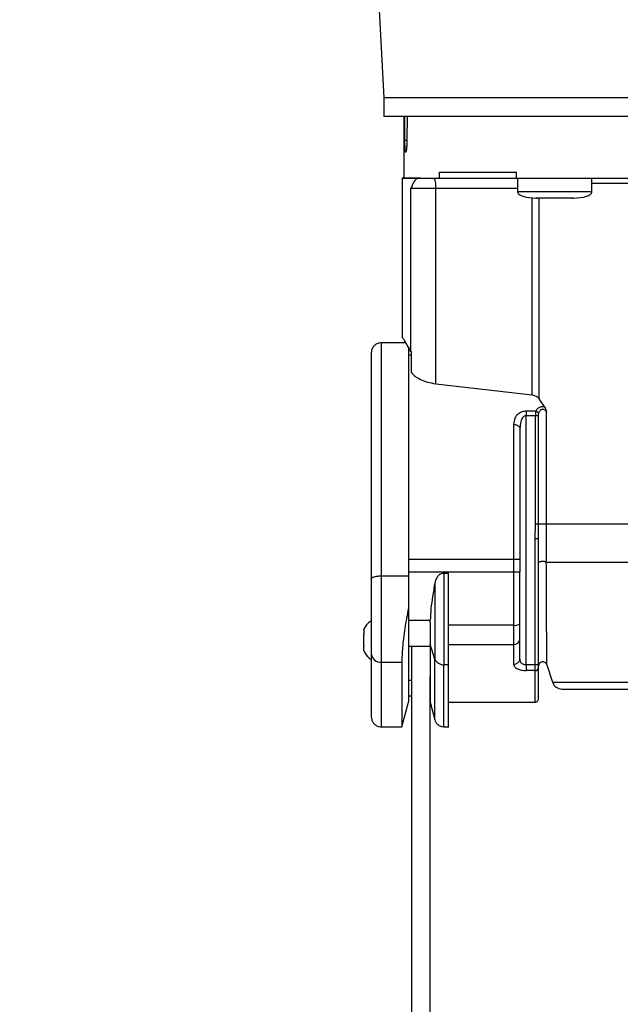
# Model space of a CAD drawing. Header units: inches. Extents: x 170 to 288, y 234 to 248.
# Tile 46 of 192: x 177.534 to 177.661, y 244.055 to 244.264. Entities that reach past the tile are written whole.
import ezdxf

# ---------------------------------------------------------------- set-up
doc = ezdxf.new("R2010")
doc.units = ezdxf.units.IN
doc.header["$LTSCALE"] = 0.25
doc.header["$MEASUREMENT"] = 0
doc.layers.add('ANNOTATIONS', color=1, linetype='Continuous')
doc.layers.add('SLIM E GUIDE MOTOR LH', color=7, linetype='Continuous')
doc.styles.add('ARIAL', font='arial.ttf', dxfattribs={"height": 0.09375})
doc.dimstyles.new('STANDARD$0', dxfattribs={"dimtxt": 0.09375, "dimasz": 0.09375, "dimexe": 0.03125, "dimexo": 0.046875, "dimgap": 0.09, "dimtad": 0, "dimtih": 1, "dimtoh": 1, "dimdec": 4, "dimzin": 0, "dimdsep": 46, "dimtxsty": 'ARIAL', "dimcen": 0.09, "dimadec": 0, "dimazin": 0, "dimtfac": 1, "dimtdec": 4, "dimtofl": 0, "dimtmove": 0, "dimatfit": 1, "dimfxl": 1, "dimtolj": 1, "dimtzin": 0, "dimarcsym": 0})

# ---------------------------------------------------------------- blocks, each defined once
blk = doc.blocks.new('*D8')
at = {"layer": 'ANNOTATIONS', "color": 0, "lineweight": -2, "transparency": 16777216}
for p, q in [((177.4958005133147, 244.7789401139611), (177.4958005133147, 245.4337754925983)), ((178.1204172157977, 244.2824744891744), (178.1204172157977, 245.4337754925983)), ((177.4020505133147, 245.4025254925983), (177.3083005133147, 245.4025254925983)), ((178.2141672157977, 245.4025254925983), (178.3079172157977, 245.4025254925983))]:
    blk.add_line(p, q, dxfattribs=at)
at = {"layer": 'ANNOTATIONS', "color": 0, "transparency": 16777216}
for points in [[(177.4020505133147, 245.4181504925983), (177.4020505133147, 245.3869004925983), (177.4958005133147, 245.4025254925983)], [(178.2141672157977, 245.4181504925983), (178.2141672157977, 245.3869004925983), (178.1204172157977, 245.4025254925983)]]:
    blk.add_solid(points, dxfattribs=at)
at = {"layer": 'defpoints', "color": 0, "transparency": 16777216}
for p in [(178.1204172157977, 245.4025254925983), (177.4958005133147, 244.6851901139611), (178.1204172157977, 244.1887244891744)]:
    blk.add_point(p, dxfattribs=at)
at = {"layer": 'ANNOTATIONS', "color": 0, "transparency": 16777216, "insert": (177.8591191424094, 245.4025254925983), "char_height": 0.09375, "attachment_point": 5, "style": 'ARIAL'}
blk.add_mtext('\\A1;27 1/2"', dxfattribs=at)

msp = doc.modelspace()

# ---------------------------------------------------------------- linework, layer by layer
at = {"layer": 'SLIM E GUIDE MOTOR LH'}
for p, q in [((177.60881217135, 244.2917397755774), (177.6110439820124, 244.247120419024)), ((177.6110439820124, 244.247120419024), (177.6110439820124, 244.2431833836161)), ((177.6153089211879, 244.2431830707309), (177.6153092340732, 244.2300527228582)), ((177.6154484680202, 244.2431830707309), (177.6154728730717, 244.2381228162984)), ((177.616050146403, 244.2381233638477), (177.6161070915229, 244.2431836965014)), ((177.6228513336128, 244.2300597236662), (177.6228513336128, 244.2313720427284)), ((177.6392033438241, 244.2300596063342), (177.6392033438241, 244.2313719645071)), ((177.6149810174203, 244.2300702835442), (177.6149816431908, 244.1964531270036)), ((177.6183198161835, 244.2300598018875), (177.6187465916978, 244.2300598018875)), ((177.6187465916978, 244.2300598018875), (177.6228513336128, 244.2300597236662)), ((177.6228513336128, 244.2300597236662), (177.6392033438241, 244.2300599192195)), ((177.6394492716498, 244.2300596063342), (177.6394492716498, 244.2271726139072)), ((177.6551974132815, 244.2271728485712), (177.6551971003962, 244.2300596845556)), ((177.616832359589, 244.1933108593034), (177.6168317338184, 244.2279601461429)), ((177.6220997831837, 244.2279601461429), (177.6394492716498, 244.2279603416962)), ((177.6221004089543, 244.1865120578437), (177.6220997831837, 244.2279601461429)), ((177.6425186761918, 244.1841371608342), (177.6425180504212, 244.2259730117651)), ((177.6444792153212, 244.2258603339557), (177.6435680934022, 244.2258603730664)), ((177.6440042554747, 244.1833226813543), (177.6440033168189, 244.2258603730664)), ((177.6502253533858, 244.225860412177), (177.65016746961, 244.225860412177)), ((177.6157610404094, 244.1951519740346), (177.6105195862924, 244.1951518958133)), ((177.616832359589, 244.1933108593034), (177.6169503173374, 244.1931326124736)), ((177.6169503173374, 244.1925273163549), (177.616294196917, 244.1925272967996)), ((177.6169503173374, 244.188866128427), (177.6169503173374, 244.1931326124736)), ((177.6221004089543, 244.1865120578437), (177.6425186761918, 244.1841371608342)), ((177.6451935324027, 244.1815640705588), (177.6440042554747, 244.1833226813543)), ((177.6432990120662, 244.180669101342), (177.6412286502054, 244.1806690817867)), ((177.6432370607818, 244.1797160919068), (177.6412286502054, 244.1797160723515)), ((177.6412292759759, 244.1268961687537), (177.6412286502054, 244.1797160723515)), ((177.6432373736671, 244.156789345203), (177.6432370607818, 244.1797160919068)), ((177.643876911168, 244.1567893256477), (177.6438765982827, 244.1797161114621)), ((177.645556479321, 244.1567893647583), (177.6455561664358, 244.1804397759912)), ((177.6398241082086, 244.1773165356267), (177.6399164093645, 244.1769970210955)), ((177.6398253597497, 244.1772968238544), (177.6399336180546, 244.1774452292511)), ((177.6399736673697, 244.1773526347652), (177.6399164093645, 244.1769970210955)), ((177.6431976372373, 244.153643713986), (177.6432373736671, 244.1567893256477)), ((177.6438537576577, 244.1536437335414), (177.643876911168, 244.1567893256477)), ((177.6431979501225, 244.1268961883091), (177.6431976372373, 244.153643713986)), ((177.643854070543, 244.1268962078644), (177.6438537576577, 244.1536437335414)), ((177.6386044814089, 244.1492199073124), (177.6162948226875, 244.1492195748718)), ((177.6399167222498, 244.1492199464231), (177.6399167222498, 244.1465952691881)), ((177.6105205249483, 244.1457688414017), (177.6162948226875, 244.1457689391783)), ((177.6386044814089, 244.1465952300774), (177.6162948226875, 244.1465948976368)), ((177.6238050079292, 244.1463260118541), (177.6248250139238, 244.1463260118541)), ((177.6162948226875, 244.1363586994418), (177.6209067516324, 244.1363587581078)), ((177.6208882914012, 244.1358379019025), (177.6209067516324, 244.1363587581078)), ((177.6386044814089, 244.1352922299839), (177.6248250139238, 244.1352920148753)), ((177.6068460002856, 244.1344355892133), (177.6068460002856, 244.1333727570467)), ((177.6068460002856, 244.1334393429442), (177.606870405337, 244.1334393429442)), ((177.6068460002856, 244.1333727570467), (177.6068797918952, 244.1333727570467)), ((177.6068460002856, 244.1312239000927), (177.6068460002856, 244.1330949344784)), ((177.6386047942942, 244.1335507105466), (177.6386047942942, 244.1270647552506)), ((177.6068722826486, 244.1308795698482), (177.6068460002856, 244.1308795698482)), ((177.6068460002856, 244.1308795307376), (177.6068460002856, 244.1308451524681)), ((177.6162948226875, 244.1308469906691), (177.6208882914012, 244.130847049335)), ((177.6169512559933, 244.1308469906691), (177.6169525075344, 244.0309176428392)), ((177.6219039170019, 244.1281378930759), (177.6208882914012, 244.1312651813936)), ((177.6248250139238, 244.1312499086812), (177.6386047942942, 244.1312501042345)), ((177.6399170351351, 244.1282227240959), (177.6399170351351, 244.1323276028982)), ((177.6068463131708, 244.1298833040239), (177.6068463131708, 244.1304050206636)), ((177.6105208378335, 244.1274901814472), (177.6148884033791, 244.1274902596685)), ((177.6105208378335, 244.1274901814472), (177.6105208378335, 244.1137870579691)), ((177.6219039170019, 244.1152462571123), (177.6219039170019, 244.1281378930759)), ((177.6248253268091, 244.1269400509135), (177.6238053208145, 244.1269400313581)), ((177.6238053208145, 244.1137872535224), (177.6238053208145, 244.1269400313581)), ((177.6399661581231, 244.1279832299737), (177.6399170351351, 244.1282227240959)), ((177.6431979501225, 244.1268961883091), (177.6412292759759, 244.1268961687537)), ((177.6431979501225, 244.125712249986), (177.6431979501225, 244.1268961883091)), ((177.6456462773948, 244.1269217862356), (177.6468414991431, 244.1232437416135)), ((177.6208895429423, 244.0309177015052), (177.6208882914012, 244.1244232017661)), ((177.6431979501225, 244.125712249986), (177.6412295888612, 244.1257122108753)), ((177.6431979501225, 244.1190369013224), (177.6431979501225, 244.125712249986)), ((177.6169512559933, 244.1236215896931), (177.6162951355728, 244.1236215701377)), ((177.6162951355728, 244.120348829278), (177.6169512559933, 244.120348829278)), ((177.6148887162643, 244.1137871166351), (177.6162951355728, 244.1190364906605)), ((177.6208882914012, 244.1190365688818), (177.6219039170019, 244.1152462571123)), ((177.6248253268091, 244.1190366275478), (177.6431979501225, 244.1190369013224)), ((177.6105208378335, 244.1137870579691), (177.6148887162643, 244.1137871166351)), ((177.6238053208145, 244.1137872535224), (177.6248318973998, 244.1137872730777))]:
    msp.add_line(p, q, dxfattribs=at)
at = {"layer": 'SLIM E GUIDE MOTOR LH', "flags": 128}
for points in [[(177.663515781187, 244.2471200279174), (177.6578488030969, 244.2471199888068), (177.6523823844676, 244.2471199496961), (177.6471471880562, 244.2471199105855), (177.6421726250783, 244.2471199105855), (177.6374862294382, 244.2471198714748), (177.6331142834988, 244.2471198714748), (177.6290815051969, 244.2471199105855), (177.625410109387, 244.2471199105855), (177.6221204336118, 244.2471199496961), (177.6192315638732, 244.2471199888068), (177.6167591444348, 244.2471200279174), (177.6147169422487, 244.2471201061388), (177.6131168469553, 244.2471201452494), (177.6119673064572, 244.2471202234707), (177.6112752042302, 244.2471203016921), (177.6110439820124, 244.247120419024)], [(177.663515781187, 244.2431830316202), (177.6578488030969, 244.2431829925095), (177.6523823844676, 244.2431829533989), (177.6471475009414, 244.2431829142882), (177.6421726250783, 244.2431828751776), (177.6290815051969, 244.2431828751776), (177.625410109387, 244.2431829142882), (177.6221204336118, 244.2431829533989), (177.6192315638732, 244.2431829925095), (177.6167591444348, 244.2431830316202), (177.6147169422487, 244.2431830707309), (177.6131168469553, 244.2431831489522), (177.6119673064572, 244.2431832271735), (177.6112752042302, 244.2431833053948), (177.6110439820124, 244.2431833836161)], [(177.6551971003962, 244.2290102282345), (177.6624378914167, 244.2290102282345), (177.6669108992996, 244.2290102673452), (177.6716132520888, 244.2290103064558), (177.6765045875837, 244.2290103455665), (177.6815429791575, 244.2290103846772), (177.686685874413, 244.2290104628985), (177.6918888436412, 244.2290105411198), (177.6971074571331, 244.2290106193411), (177.7022969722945, 244.2290106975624), (177.7074132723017, 244.2290107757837), (177.7124125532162, 244.2290108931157), (177.7172519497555, 244.2290110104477), (177.7218898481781, 244.229011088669), (177.7262868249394, 244.229011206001), (177.7304053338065, 244.229011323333), (177.7322454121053, 244.2290113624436)], [(177.6168317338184, 244.2279601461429), (177.6171089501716, 244.2279601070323), (177.6211633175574, 244.2279601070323), (177.6220997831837, 244.2279601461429)], [(177.6551974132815, 244.2271728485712), (177.6550578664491, 244.2271728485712), (177.654447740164, 244.2271728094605), (177.6533901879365, 244.2271727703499), (177.6519515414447, 244.2271727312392), (177.6502219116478, 244.2271726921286), (177.6483101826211, 244.2271726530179), (177.6463365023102, 244.2271726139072), (177.6444247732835, 244.2271725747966), (177.640198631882, 244.2271725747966), (177.6395888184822, 244.2271726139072), (177.6394492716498, 244.2271726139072)], [(177.644473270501, 244.225860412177), (177.6444238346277, 244.2258603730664)], [(177.6105195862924, 244.1951518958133), (177.6105195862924, 244.1941829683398), (177.6105198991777, 244.1929815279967), (177.6105198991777, 244.1768309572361), (177.610520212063, 244.1729154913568), (177.610520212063, 244.1551989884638), (177.6105205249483, 244.1504906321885), (177.6105205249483, 244.1457688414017)], [(177.6162938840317, 244.1943584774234), (177.6162938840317, 244.192981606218), (177.616294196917, 244.1913174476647), (177.616294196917, 244.1729155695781), (177.6162945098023, 244.16874954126), (177.6162945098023, 244.1551990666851), (177.6162948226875, 244.1504907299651)], [(177.6386038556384, 244.1778650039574), (177.6386041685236, 244.1748178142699), (177.6386041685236, 244.1570022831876), (177.6386044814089, 244.153127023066)], [(177.645556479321, 244.1567893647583), (177.64844003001, 244.156789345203), (177.6517012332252, 244.1567893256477), (177.655313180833, 244.1567893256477), (177.6592455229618, 244.156789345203), (177.6634657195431, 244.1567893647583), (177.6679381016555, 244.1567893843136), (177.6726257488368, 244.1567894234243), (177.6774892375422, 244.156789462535), (177.6824882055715, 244.1567895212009), (177.6875810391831, 244.1567895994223), (177.6927248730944, 244.1567896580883), (177.6978771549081, 244.1567897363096), (177.7029947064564, 244.1567898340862), (177.7080349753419, 244.1567899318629), (177.7129560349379, 244.1567900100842), (177.7177162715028, 244.1567901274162), (177.7222765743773, 244.1567902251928), (177.7265984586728, 244.1567903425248), (177.7306462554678, 244.1567904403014), (177.7343858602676, 244.1567905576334), (177.7377862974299, 244.1567906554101)], [(177.6386044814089, 244.153127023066), (177.6386044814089, 244.1341092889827), (177.6386047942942, 244.1335507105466)], [(177.6162948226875, 244.1504907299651), (177.6162948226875, 244.1317063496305), (177.6162951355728, 244.1286292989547), (177.6162951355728, 244.1190364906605)], [(177.6399167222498, 244.1492199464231), (177.6398913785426, 244.1492199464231), (177.6398169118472, 244.1492199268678), (177.6395324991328, 244.1492199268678), (177.6393335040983, 244.1492199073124), (177.6386044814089, 244.1492199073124)], [(177.6455358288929, 244.1486787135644), (177.6482194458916, 244.148678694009), (177.6512919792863, 244.1486786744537), (177.6584971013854, 244.1486786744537), (177.6625677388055, 244.148678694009), (177.6669046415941, 244.1486787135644), (177.6714712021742, 244.148678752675), (177.6762276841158, 244.1486787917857), (177.6811343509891, 244.1486788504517), (177.6861483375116, 244.1486789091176), (177.6912270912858, 244.148678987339), (177.696327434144, 244.1486790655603), (177.7014052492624, 244.1486791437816), (177.7064173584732, 244.1486792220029), (177.7113212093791, 244.1486793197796), (177.7160742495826, 244.1486794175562), (177.7206361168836, 244.1486795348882), (177.7249677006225, 244.1486796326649), (177.7290320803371, 244.1486797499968), (177.7327945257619, 244.1486798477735), (177.7362228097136, 244.1486799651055)], [(177.6105205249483, 244.1457688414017), (177.6105205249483, 244.1335167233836), (177.6105208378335, 244.1312157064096), (177.6105208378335, 244.1274901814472)], [(177.6238050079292, 244.1463260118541), (177.6238050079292, 244.1350807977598), (177.6238053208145, 244.1326973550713), (177.6238053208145, 244.1269400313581)], [(177.6399167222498, 244.1465952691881), (177.6398169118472, 244.1465952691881), (177.6396955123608, 244.1465952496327), (177.6393335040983, 244.1465952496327), (177.6391066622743, 244.1465952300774), (177.6386044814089, 244.1465952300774)], [(177.6219036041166, 244.1442823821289), (177.6219036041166, 244.1314505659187), (177.6219039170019, 244.129631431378), (177.6219039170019, 244.1281378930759)], [(177.6148884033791, 244.1274902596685), (177.6148884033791, 244.1241626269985), (177.6148887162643, 244.1212669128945), (177.6148887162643, 244.1137871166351)], [(177.643854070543, 244.1268962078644), (177.6434488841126, 244.1268962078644), (177.6433259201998, 244.1268961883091), (177.6431979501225, 244.1268961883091)], [(177.6468414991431, 244.1232437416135), (177.6470736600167, 244.1232436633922), (177.6477676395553, 244.1232436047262), (177.6489162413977, 244.1232435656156), (177.6505088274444, 244.1232435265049), (177.6525291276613, 244.1232434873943), (177.6549571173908, 244.1232434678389), (177.6577690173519, 244.1232434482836), (177.6644294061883, 244.1232434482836)]]:
    msp.add_lwpolyline(points, dxfattribs=at)
at = {"layer": 'SLIM E GUIDE MOTOR LH'}
for centre, radius, start, end in [((177.6188047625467, 244.2284691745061), 0.003334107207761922, 351.2181335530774, 28.49546406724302), ((177.6434735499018, 244.2428270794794), 0.01696696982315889, 269.7053882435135, 270.319265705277), ((177.6511729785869, 244.2428563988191), 0.01699617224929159, 269.6807554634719, 270.2946329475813), ((177.6389101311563, 244.1368070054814), 0.001545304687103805, 258.5920973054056, 310.6615347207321), ((176.6923093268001, 244.1300451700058), 0.9145370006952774, 359.9898590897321, 0.04846744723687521), ((177.4547908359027, 244.1304899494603), 0.1520555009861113, 359.9679981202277, 0.1205579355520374), ((177.63871162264, 244.132457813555), 0.001212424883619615, 264.9450385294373, 353.8347209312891), ((177.6103432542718, 244.1294165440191), 0.001934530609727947, 186.4752690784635, 275.2669794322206), ((177.6236990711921, 244.1288793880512), 0.001942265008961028, 202.4432508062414, 273.1358724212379), ((177.6432284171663, 244.126338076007), 0.000626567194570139, 267.2128740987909, 356.9051726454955)]:
    msp.add_arc(centre, radius, start, end, dxfattribs=at)
for points, knots in [([(177.6154728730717, 244.2381228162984), (177.6155368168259, 244.2381274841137), (177.6156659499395, 244.2381369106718), (177.6158368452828, 244.2381453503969), (177.6159412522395, 244.2381481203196), (177.6159619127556, 244.2381486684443)], [0, 0, 0, 0, 0.4403368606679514, 0.8892513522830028, 0.9999999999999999, 0.9999999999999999, 0.9999999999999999, 0.9999999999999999]), ([(177.6154728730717, 244.2381228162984), (177.6154771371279, 244.2377824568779), (177.6154857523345, 244.2370947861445), (177.6155317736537, 244.2362391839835), (177.6156056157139, 244.2356670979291), (177.6157064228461, 244.2354670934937), (177.6158231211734, 244.2356686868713), (177.6159351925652, 244.2362426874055), (177.6160229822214, 244.2370973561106), (177.6160411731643, 244.23778443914), (177.616050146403, 244.2381233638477)], [0, 0, 0, 0, 0.1219228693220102, 0.246336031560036, 0.371992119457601, 0.4992337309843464, 0.6273801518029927, 0.7537986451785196, 0.878553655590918, 0.9999999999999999, 0.9999999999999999, 0.9999999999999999, 0.9999999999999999]), ([(177.6228513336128, 244.2313720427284), (177.6242939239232, 244.2313720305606), (177.6271791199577, 244.2313720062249), (177.6326824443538, 244.2313719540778), (177.6370297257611, 244.2313719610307), (177.6392033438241, 244.2313719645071)], [0, 0, 0, 0, 0.3333332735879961, 0.6666701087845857, 0.9999999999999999, 0.9999999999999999, 0.9999999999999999, 0.9999999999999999]), ([(177.6153092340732, 244.2300601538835), (177.6151684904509, 244.2300601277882), (177.6147272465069, 244.2300600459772), (177.6155905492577, 244.2300599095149), (177.6174100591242, 244.2300598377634), (177.6183198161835, 244.2300598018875)], [0, 0, 0, 0, 0.1897464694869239, 0.5948722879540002, 0.9999999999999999, 0.9999999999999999, 0.9999999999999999, 0.9999999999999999]), ([(177.6187465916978, 244.2300598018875), (177.6177464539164, 244.2300598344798), (177.6157461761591, 244.2300598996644), (177.6154548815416, 244.23006004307), (177.6153092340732, 244.2300601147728)], [0, 0, 0, 0, 0.499999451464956, 1, 1, 1, 1]), ([(177.6183198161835, 244.2300598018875), (177.6180222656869, 244.2298780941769), (177.617441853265, 244.2295236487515), (177.617031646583, 244.2284724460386), (177.6168317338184, 244.2279601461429)], [0, 0, 0, 0, 0.5126535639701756, 1, 1, 1, 1]), ([(177.6392033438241, 244.2300596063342), (177.6416968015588, 244.2300596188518), (177.6466836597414, 244.2300596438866), (177.6551744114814, 244.2300596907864), (177.6642330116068, 244.2300597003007), (177.6737923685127, 244.2300598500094), (177.6836739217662, 244.230059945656), (177.6937213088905, 244.2300601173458), (177.7037686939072, 244.2300602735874), (177.7136501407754, 244.2300604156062), (177.7232095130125, 244.2300606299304), (177.7322681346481, 244.2300608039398), (177.7407590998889, 244.2300610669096), (177.7457458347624, 244.2300611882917), (177.7482391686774, 244.2300612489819)], [0, 0, 0, 0, 0.08333460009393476, 0.1666672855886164, 0.2499999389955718, 0.3333327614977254, 0.4166670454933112, 0.5000011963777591, 0.5833327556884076, 0.666667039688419, 0.7499998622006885, 0.8333325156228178, 0.9166673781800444, 1, 1, 1, 1]), ([(177.639451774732, 244.2272193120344), (177.6394528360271, 244.2271584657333), (177.6394550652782, 244.2270306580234), (177.6395588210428, 244.2268470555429), (177.6397604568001, 244.2266382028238), (177.6401088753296, 244.2264245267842), (177.6412705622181, 244.2259579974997), (177.6423871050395, 244.2259048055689), (177.6433206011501, 244.2258603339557)], [0, 0, 0, 0, 0.04135982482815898, 0.08687634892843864, 0.140604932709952, 0.2407360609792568, 0.3652102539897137, 1, 1, 1, 1]), ([(177.6513257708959, 244.2258604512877), (177.6522592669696, 244.2259050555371), (177.6533757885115, 244.2259584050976), (177.6545378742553, 244.2264245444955), (177.6548858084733, 244.2266387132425), (177.6550879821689, 244.2268470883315), (177.6551911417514, 244.2270310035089), (177.655193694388, 244.2271587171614), (177.6551949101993, 244.2272195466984)], [0, 0, 0, 0, 0.6348367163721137, 0.7593056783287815, 0.8593774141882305, 0.913152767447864, 0.9586349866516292, 1, 1, 1, 1]), ([(177.6473233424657, 244.2258603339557), (177.6467987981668, 244.2258603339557), (177.6457497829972, 244.2258603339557), (177.6444267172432, 244.2258603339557), (177.643501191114, 244.2258603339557), (177.6433807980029, 244.2258603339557), (177.6433206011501, 244.2258603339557)], [0, 0, 0, 0, 0.2500204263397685, 0.5000058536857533, 0.7500016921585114, 1, 1, 1, 1]), ([(177.6513257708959, 244.2258604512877), (177.6512657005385, 244.2258604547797), (177.6511455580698, 244.2258604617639), (177.6502199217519, 244.2258604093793), (177.6488967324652, 244.2258603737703), (177.6478477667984, 244.2258603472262), (177.6473233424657, 244.2258603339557)], [0, 0, 0, 0, 0.2499928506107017, 0.4999930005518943, 0.7500243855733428, 1, 1, 1, 1]), ([(177.616832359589, 244.1933108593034), (177.6165555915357, 244.1937904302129), (177.6160115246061, 244.1947331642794), (177.6154331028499, 244.1957079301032), (177.6150910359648, 244.1962831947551), (177.6149473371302, 244.1965213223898), (177.6149860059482, 244.196456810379), (177.6149882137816, 244.1964531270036)], [0, 0, 0, 0, 0.2505461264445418, 0.4925202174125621, 0.7402900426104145, 0.985171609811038, 1, 1, 1, 1]), ([(177.6106860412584, 244.1951452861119), (177.6104856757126, 244.1951445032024), (177.6100665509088, 244.1951428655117), (177.6094534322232, 244.194900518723), (177.6088980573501, 244.1944512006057), (177.6084969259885, 244.1938052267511), (177.6084450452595, 244.1932964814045), (177.6084201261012, 244.1930521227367)], [0, 0, 0, 0, 0.1731854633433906, 0.3622694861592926, 0.5594434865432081, 0.788393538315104, 1, 1, 1, 1]), ([(177.6084201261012, 244.1930520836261), (177.6084201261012, 244.1930520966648), (177.6084201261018, 244.193136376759), (177.608420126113, 244.1928560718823), (177.6084201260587, 244.1921943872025), (177.6084201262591, 244.1910094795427), (177.6084201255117, 244.1893860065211), (177.6084201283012, 244.1873276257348), (177.6084201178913, 244.184855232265), (177.6084201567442, 244.1820006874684), (177.6084200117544, 244.1787889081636), (177.6084205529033, 244.1752604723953), (177.6084204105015, 244.1714480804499), (177.6084204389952, 244.1673976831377), (177.6084204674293, 244.1631490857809), (177.6084203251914, 244.1587511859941), (177.6084208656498, 244.1542502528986), (177.6084207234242, 244.1496923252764), (177.6084207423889, 244.1466580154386), (177.6084207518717, 244.1451408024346)], [0, 0, 0, 0, 9.671306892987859e-06, 0.06251390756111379, 0.125007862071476, 0.1875128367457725, 0.2500065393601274, 0.3125112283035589, 0.3750058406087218, 0.4375105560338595, 0.5000044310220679, 0.562508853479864, 0.6250035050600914, 0.6875076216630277, 0.7500022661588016, 0.8125067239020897, 0.8750014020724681, 0.9374983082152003, 1, 1, 1, 1]), ([(177.6169503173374, 244.188866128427), (177.6169533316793, 244.1888616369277), (177.616978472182, 244.1888241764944), (177.6171626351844, 244.1885716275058), (177.6176711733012, 244.1880691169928), (177.618770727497, 244.1873955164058), (177.6202751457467, 244.1867970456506), (177.6214922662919, 244.1866070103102), (177.6221004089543, 244.1865120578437)], [0, 0, 0, 0, 0.004520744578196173, 0.03770434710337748, 0.2546075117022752, 0.5043672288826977, 0.7523536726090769, 0.9999999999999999, 0.9999999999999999, 0.9999999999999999, 0.9999999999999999]), ([(177.6425186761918, 244.1841371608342), (177.6426667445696, 244.1841106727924), (177.642971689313, 244.1840561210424), (177.6433797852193, 244.1838828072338), (177.6437479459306, 244.1836405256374), (177.6439155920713, 244.1834326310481), (177.6440042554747, 244.1833226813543)], [0, 0, 0, 0, 0.2217778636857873, 0.4567483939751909, 0.7126892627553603, 0.9999999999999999, 0.9999999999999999, 0.9999999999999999, 0.9999999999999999]), ([(177.6412286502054, 244.1806690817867), (177.6410904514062, 244.1806629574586), (177.6408111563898, 244.1806505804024), (177.6403787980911, 244.1805430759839), (177.6399469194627, 244.1803583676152), (177.639354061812, 244.179947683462), (177.6387382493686, 244.1791294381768), (177.6386525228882, 244.178322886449), (177.6386038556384, 244.1778650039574)], [0, 0, 0, 0, 0.08003907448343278, 0.1617562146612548, 0.2637702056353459, 0.3724612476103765, 0.6437438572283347, 1, 1, 1, 1]), ([(177.6412286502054, 244.1806690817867), (177.6412286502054, 244.1806041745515), (177.6412286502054, 244.180474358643), (177.6412286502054, 244.1802379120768), (177.6412286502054, 244.1799828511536), (177.6412286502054, 244.179804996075), (177.6412286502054, 244.1797160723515)], [0, 0, 0, 0, 0.2499909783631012, 0.4999874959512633, 0.7500044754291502, 1, 1, 1, 1]), ([(177.6432990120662, 244.180669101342), (177.6432809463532, 244.1805441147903), (177.6432526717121, 244.1803484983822), (177.64323918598, 244.1800070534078), (177.6432377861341, 244.1798154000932), (177.6432370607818, 244.1797160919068)], [0, 0, 0, 0, 0.4602336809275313, 0.7203115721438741, 1, 1, 1, 1]), ([(177.6451935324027, 244.1815640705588), (177.6451031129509, 244.1815824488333), (177.6449233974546, 244.1816189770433), (177.644634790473, 244.1816178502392), (177.6443482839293, 244.1815727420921), (177.6439695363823, 244.1814409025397), (177.6435490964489, 244.1811495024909), (177.6433859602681, 244.1808361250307), (177.6432990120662, 244.180669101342)], [0, 0, 0, 0, 0.1083604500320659, 0.2153745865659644, 0.3277441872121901, 0.4444722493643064, 0.7039152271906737, 1, 1, 1, 1]), ([(177.6439125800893, 244.1801925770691), (177.6438900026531, 244.1802451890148), (177.643843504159, 244.1803535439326), (177.6436955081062, 244.1804996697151), (177.6435071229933, 244.1806149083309), (177.6433670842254, 244.1806513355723), (177.6432990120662, 244.180669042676)], [0, 0, 0, 0, 0.242287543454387, 0.4989940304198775, 0.7564634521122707, 0.9999999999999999, 0.9999999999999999, 0.9999999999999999, 0.9999999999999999]), ([(177.6439125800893, 244.1801926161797), (177.64395088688, 244.1803232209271), (177.6440192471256, 244.1805562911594), (177.6442053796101, 244.1808483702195), (177.6444018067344, 244.1810197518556), (177.6445768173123, 244.1810978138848), (177.6447040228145, 244.1811258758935), (177.6448310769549, 244.1811263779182), (177.645003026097, 244.1810913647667), (177.6452109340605, 244.1809746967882), (177.645418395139, 244.1807439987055), (177.6455068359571, 244.180548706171), (177.6455561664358, 244.1804397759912)], [0, 0, 0, 0, 0.1754895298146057, 0.3131692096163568, 0.4323331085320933, 0.4838194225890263, 0.5316529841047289, 0.5769429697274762, 0.6235034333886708, 0.7263243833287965, 0.8473493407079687, 1, 1, 1, 1]), ([(177.6451935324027, 244.1815640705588), (177.6452342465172, 244.1814924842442), (177.6453215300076, 244.1813390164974), (177.6454462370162, 244.1809577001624), (177.6455131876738, 244.1806422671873), (177.6455561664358, 244.1804397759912)], [0, 0, 0, 0, 0.2384053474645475, 0.5110967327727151, 1, 1, 1, 1]), ([(177.6412286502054, 244.1797160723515), (177.6411748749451, 244.1797123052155), (177.6410642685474, 244.1797045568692), (177.6408387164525, 244.1796201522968), (177.6404765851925, 244.1793326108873), (177.6400560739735, 244.1785601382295), (177.6400058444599, 244.1778235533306), (177.6399736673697, 244.1773516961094)], [0, 0, 0, 0, 0.05130874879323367, 0.1055332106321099, 0.2306854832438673, 0.5071761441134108, 1, 1, 1, 1]), ([(177.6438765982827, 244.1797161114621), (177.6438531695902, 244.1797161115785), (177.6438062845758, 244.1797161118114), (177.6436526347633, 244.179716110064), (177.6434578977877, 244.1797161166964), (177.6433106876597, 244.1797161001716), (177.6432370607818, 244.1797160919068)], [0, 0, 0, 0, 0.2499530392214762, 0.5002008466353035, 0.7500263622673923, 0.9999999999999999, 0.9999999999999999, 0.9999999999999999, 0.9999999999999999]), ([(177.6438765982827, 244.1797161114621), (177.6438771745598, 244.1798077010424), (177.6438782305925, 244.1799755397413), (177.6439018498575, 244.1801248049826), (177.6439125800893, 244.1801926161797)], [0, 0, 0, 0, 0.5457000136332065, 1, 1, 1, 1]), ([(177.6386038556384, 244.1778650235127), (177.6387688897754, 244.1778533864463), (177.6390228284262, 244.1778354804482), (177.6393288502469, 244.1777275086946), (177.6395378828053, 244.1776150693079), (177.6397113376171, 244.1774769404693), (177.639786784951, 244.1773696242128), (177.6398241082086, 244.1773165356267)], [0, 0, 0, 0, 0.3148556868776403, 0.4844696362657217, 0.6574370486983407, 0.8305365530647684, 1, 1, 1, 1]), ([(177.6399164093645, 244.1769970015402), (177.6399164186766, 244.1750125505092), (177.6399164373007, 244.1710436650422), (177.6399162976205, 244.1641375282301), (177.6399168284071, 244.1568103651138), (177.6399167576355, 244.1517500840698), (177.6399167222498, 244.1492199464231)], [0, 0, 0, 0, 0.2500009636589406, 0.4999998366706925, 0.7500002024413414, 0.9999999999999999, 0.9999999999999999, 0.9999999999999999, 0.9999999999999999]), ([(177.6432373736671, 244.156789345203), (177.6433109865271, 244.1567893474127), (177.6434582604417, 244.1567893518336), (177.6436531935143, 244.1567893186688), (177.643806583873, 244.1567893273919), (177.6438534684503, 244.1567893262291), (177.643876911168, 244.1567893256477)], [0, 0, 0, 0, 0.2499716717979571, 0.5001070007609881, 0.7500489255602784, 0.9999999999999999, 0.9999999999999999, 0.9999999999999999, 0.9999999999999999]), ([(177.643876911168, 244.1567893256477), (177.6439047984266, 244.1567893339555), (177.6439605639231, 244.1567893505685), (177.6441354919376, 244.156789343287), (177.6443606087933, 244.1567893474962), (177.6446226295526, 244.1567893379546), (177.6448976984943, 244.156789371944), (177.6451607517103, 244.1567893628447), (177.6453945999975, 244.1567893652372), (177.6455024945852, 244.156789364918), (177.645556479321, 244.1567893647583)], [0, 0, 0, 0, 0.125006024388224, 0.249971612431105, 0.3750634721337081, 0.4999455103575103, 0.6249676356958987, 0.7500279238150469, 0.8749272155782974, 0.9999999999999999, 0.9999999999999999, 0.9999999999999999, 0.9999999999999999]), ([(177.6455358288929, 244.1486787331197), (177.6455416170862, 244.1499343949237), (177.6455531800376, 244.1524428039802), (177.6455553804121, 244.1553416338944), (177.645556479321, 244.1567893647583)], [0, 0, 0, 0, 0.5005809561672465, 0.9999999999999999, 0.9999999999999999, 0.9999999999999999, 0.9999999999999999]), ([(177.6438537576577, 244.1536437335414), (177.6438438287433, 244.1536437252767), (177.6438239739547, 244.1536437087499), (177.6436725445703, 244.1536437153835), (177.6434554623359, 244.153643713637), (177.6432835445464, 244.1536437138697), (177.6431976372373, 244.153643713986)], [0, 0, 0, 0, 0.2500264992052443, 0.4999764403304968, 0.7501382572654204, 1, 1, 1, 1]), ([(177.6438537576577, 244.1483948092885), (177.6438632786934, 244.1484503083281), (177.6438824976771, 244.1485623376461), (177.6440318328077, 244.148711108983), (177.6442450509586, 244.1488228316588), (177.644500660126, 244.1488902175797), (177.6447812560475, 244.1489135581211), (177.6450720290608, 244.1488865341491), (177.6453450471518, 244.1488086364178), (177.6454727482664, 244.1487216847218), (177.6455358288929, 244.1486787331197)], [0, 0, 0, 0, 0.1278133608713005, 0.2580016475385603, 0.3835843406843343, 0.4992247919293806, 0.6161817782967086, 0.7426490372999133, 0.8728761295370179, 1, 1, 1, 1]), ([(177.6456462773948, 244.1269218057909), (177.6456459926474, 244.1269802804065), (177.6456454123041, 244.1270994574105), (177.645639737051, 244.1280894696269), (177.6456305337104, 244.1297405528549), (177.6456144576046, 244.1325014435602), (177.645593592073, 244.1365857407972), (177.6455653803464, 244.1421610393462), (177.6455460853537, 244.1464166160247), (177.6455358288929, 244.1486787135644)], [0, 0, 0, 0, 0.08448293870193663, 0.1721845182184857, 0.2767981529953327, 0.3919840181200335, 0.568424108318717, 0.7705911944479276, 0.9999999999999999, 0.9999999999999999, 0.9999999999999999, 0.9999999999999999]), ([(177.6084207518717, 244.1451408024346), (177.6084217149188, 244.145155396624), (177.6084244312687, 244.1451965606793), (177.6084586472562, 244.1452772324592), (177.608591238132, 244.1454194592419), (177.6088910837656, 244.1455595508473), (177.6093134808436, 244.1456641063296), (177.6096855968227, 244.1457236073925), (177.610091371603, 244.1457613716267), (177.6103784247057, 244.1457663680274), (177.6105205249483, 244.1457688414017)], [0, 0, 0, 0, 0.04395098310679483, 0.1239671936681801, 0.2484940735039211, 0.4974874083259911, 0.6262866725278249, 0.7479543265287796, 0.8752295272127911, 1, 1, 1, 1]), ([(177.6238050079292, 244.1463260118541), (177.6236795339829, 244.1463165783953), (177.6234250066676, 244.1462974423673), (177.6229515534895, 244.1460989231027), (177.6224676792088, 244.1456736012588), (177.6220812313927, 244.1450140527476), (177.6219629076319, 244.1445266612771), (177.6219036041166, 244.1442823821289)], [0, 0, 0, 0, 0.124415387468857, 0.2523799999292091, 0.5026844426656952, 0.7507469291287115, 1, 1, 1, 1]), ([(177.6248253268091, 244.1269400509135), (177.6248253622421, 244.1275194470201), (177.6248254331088, 244.128678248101), (177.6248249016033, 244.1309751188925), (177.62482504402, 244.1335438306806), (177.6248250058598, 244.136302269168), (177.6248250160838, 244.139103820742), (177.6248250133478, 244.1418015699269), (177.6248250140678, 244.1443017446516), (177.6248250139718, 244.1456512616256), (177.6248250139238, 244.1463260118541)], [0, 0, 0, 0, 0.124998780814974, 0.249999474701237, 0.3749996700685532, 0.5000004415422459, 0.6250008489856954, 0.7499996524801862, 0.8750013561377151, 1, 1, 1, 1]), ([(177.6399170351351, 244.1356347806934), (177.6399169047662, 244.1374374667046), (177.6399166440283, 244.1410428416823), (177.639916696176, 244.144744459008), (177.6399167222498, 244.1465952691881)], [0, 0, 0, 0, 0.4999995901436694, 1, 1, 1, 1]), ([(177.6084207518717, 244.1451409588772), (177.6084207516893, 244.1445311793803), (177.6084207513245, 244.1433116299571), (177.6084207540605, 244.1411902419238), (177.6084207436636, 244.1389637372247), (177.6084207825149, 244.1366989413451), (177.6084206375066, 244.134494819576), (177.6084211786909, 244.1324503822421), (177.6084210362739, 244.1306171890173), (177.6084210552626, 244.1296713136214), (177.608421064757, 244.1291983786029)], [0, 0, 0, 0, 0.1250009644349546, 0.2499999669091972, 0.3750009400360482, 0.5000006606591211, 0.6250003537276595, 0.7500005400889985, 0.8750009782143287, 0.9999999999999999, 0.9999999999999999, 0.9999999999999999, 0.9999999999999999]), ([(177.6219036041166, 244.1442823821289), (177.6217345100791, 244.1433244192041), (177.6214123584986, 244.1414993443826), (177.6210508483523, 244.138852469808), (177.6209539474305, 244.1371755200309), (177.6209067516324, 244.1363587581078)], [0, 0, 0, 0, 0.3617123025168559, 0.6891206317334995, 1, 1, 1, 1]), ([(177.6162948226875, 244.1389729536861), (177.616023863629, 244.137507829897), (177.6154817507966, 244.1345765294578), (177.6149872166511, 244.1304331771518), (177.6149212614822, 244.1284688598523), (177.6148884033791, 244.1274902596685)], [0, 0, 0, 0, 0.3339776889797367, 0.6681953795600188, 0.9999999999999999, 0.9999999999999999, 0.9999999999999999, 0.9999999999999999]), ([(177.6084207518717, 244.1362403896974), (177.6081602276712, 244.1360685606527), (177.6074599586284, 244.1356066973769), (177.6070647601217, 244.1348566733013), (177.6068165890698, 244.134385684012)], [0, 0, 0, 0, 0.3720344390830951, 1, 1, 1, 1]), ([(177.6208879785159, 244.1358360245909), (177.6208879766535, 244.1353837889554), (177.6208879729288, 244.1344793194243), (177.6208880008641, 244.1332402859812), (177.6208878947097, 244.1321284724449), (177.6208881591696, 244.1315524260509), (177.6208882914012, 244.1312643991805)], [0, 0, 0, 0, 0.2500000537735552, 0.4999991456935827, 0.7499963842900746, 1, 1, 1, 1]), ([(177.6399170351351, 244.1323276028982), (177.6399170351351, 244.1327759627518), (177.6399170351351, 244.1336726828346), (177.6399170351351, 244.1349807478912), (177.6399170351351, 244.1356347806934)], [0, 0, 0, 0, 0.4999997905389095, 0.9999999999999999, 0.9999999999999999, 0.9999999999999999, 0.9999999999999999]), ([(177.6068460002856, 244.1344361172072), (177.6068554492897, 244.134458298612), (177.606874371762, 244.1345027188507), (177.6068818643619, 244.1345207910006), (177.6068831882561, 244.1345232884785), (177.6068773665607, 244.1345098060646), (177.6068611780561, 244.1344708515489), (177.6068485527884, 244.1344419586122), (177.6068460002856, 244.1344361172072)], [0, 0, 0, 0, 0.2291495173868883, 0.4588923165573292, 0.4998883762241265, 0.7220243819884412, 0.9438005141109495, 1, 1, 1, 1]), ([(177.6068460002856, 244.1344355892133), (177.6068554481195, 244.1344577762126), (177.6068743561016, 244.1345021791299), (177.6068818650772, 244.1345202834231), (177.606883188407, 244.1345227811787), (177.6068773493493, 244.1345092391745), (177.6068612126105, 244.1344703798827), (177.6068485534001, 244.1344414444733), (177.6068460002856, 244.1344356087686)], [0, 0, 0, 0, 0.2292961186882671, 0.4588911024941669, 0.4998871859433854, 0.7220293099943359, 0.9439387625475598, 1, 1, 1, 1]), ([(177.6068460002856, 244.1330949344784), (177.6068554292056, 244.1331332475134), (177.6068743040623, 244.1332099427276), (177.6068847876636, 244.1333235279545), (177.6068800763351, 244.1334177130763), (177.6068642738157, 244.1334737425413), (177.6068504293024, 244.1334936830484), (177.6068460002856, 244.1335000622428)], [0, 0, 0, 0, 0.2292747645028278, 0.4589633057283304, 0.6794694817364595, 0.8974586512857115, 1, 1, 1, 1]), ([(177.6068460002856, 244.1308187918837), (177.6068553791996, 244.1308349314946), (177.6068741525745, 244.1308672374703), (177.606885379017, 244.130956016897), (177.6068797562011, 244.1310615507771), (177.6068648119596, 244.1311545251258), (177.6068505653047, 244.1312070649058), (177.6068460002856, 244.1312239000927)], [0, 0, 0, 0, 0.2292973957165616, 0.4589748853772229, 0.6795269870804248, 0.8973116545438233, 1, 1, 1, 1]), ([(177.6208882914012, 244.1312643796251), (177.6208882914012, 244.1294174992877), (177.6208882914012, 244.1257237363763), (177.6208882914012, 244.1218997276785), (177.620888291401, 244.119680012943), (177.6208882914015, 244.1187783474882), (177.6208882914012, 244.1190371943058), (177.6208882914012, 244.1190375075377)], [0, 0, 0, 0, 0.2499245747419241, 0.4998494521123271, 0.7497727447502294, 0.9996971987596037, 1, 1, 1, 1]), ([(177.6068165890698, 244.1299332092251), (177.6071441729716, 244.1293343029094), (177.6075592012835, 244.1285755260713), (177.6082710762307, 244.1281212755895), (177.608421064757, 244.1280255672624)], [0, 0, 0, 0, 0.7893049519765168, 0.9999999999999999, 0.9999999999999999, 0.9999999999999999, 0.9999999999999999]), ([(177.6068463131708, 244.1298833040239), (177.6068555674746, 244.1298611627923), (177.6068741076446, 244.1298168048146), (177.606882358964, 244.1297982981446), (177.6068828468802, 244.1297973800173), (177.6068829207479, 244.1297972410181)], [0, 0, 0, 0, 0.4582063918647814, 0.9179755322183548, 1, 1, 1, 1]), ([(177.608421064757, 244.1291983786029), (177.608421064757, 244.1271844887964), (177.608421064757, 244.1231567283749), (177.608421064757, 244.1190597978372), (177.608421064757, 244.1163795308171), (177.608421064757, 244.1160510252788), (177.608421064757, 244.1158867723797)], [0, 0, 0, 0, 0.2500011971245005, 0.5000000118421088, 0.7499998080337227, 1, 1, 1, 1]), ([(177.6248253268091, 244.113787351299), (177.6248253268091, 244.1139493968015), (177.6248253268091, 244.1142735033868), (177.6248253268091, 244.1169189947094), (177.6248253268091, 244.1209647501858), (177.6248253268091, 244.1249482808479), (177.6248253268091, 244.1269400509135)], [0, 0, 0, 0, 0.249981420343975, 0.4999868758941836, 0.7499928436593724, 1, 1, 1, 1]), ([(177.6386047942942, 244.1270647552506), (177.6387698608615, 244.1270802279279), (177.6390237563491, 244.1271040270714), (177.6393295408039, 244.1272483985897), (177.6395388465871, 244.127398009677), (177.6397115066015, 244.1275821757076), (177.6397869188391, 244.1277246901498), (177.6398241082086, 244.1277949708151)], [0, 0, 0, 0, 0.3152584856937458, 0.4849116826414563, 0.6582635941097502, 0.8314734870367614, 1, 1, 1, 1]), ([(177.6386047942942, 244.1270647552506), (177.6386484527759, 244.1268687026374), (177.638732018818, 244.1264934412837), (177.6393677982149, 244.1260476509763), (177.6401055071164, 244.12581682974), (177.640744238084, 244.1257247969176), (177.6410681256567, 244.1257163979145), (177.6412295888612, 244.1257122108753)], [0, 0, 0, 0, 0.2851801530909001, 0.5458590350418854, 0.7796846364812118, 0.8901692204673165, 1, 1, 1, 1]), ([(177.6398241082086, 244.1277949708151), (177.6398244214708, 244.1277954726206), (177.6399041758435, 244.1279232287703), (177.6399106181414, 244.1280732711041), (177.6399170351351, 244.1282227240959)], [0, 0, 0, 0, 0.003927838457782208, 1, 1, 1, 1]), ([(177.6412292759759, 244.1268961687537), (177.6411493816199, 244.1269004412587), (177.6409857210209, 244.1269091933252), (177.640748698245, 244.1269774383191), (177.6405250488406, 244.12708482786), (177.6402454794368, 244.127297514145), (177.6400159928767, 244.1276027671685), (177.6399803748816, 244.1278746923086), (177.6399661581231, 244.1279832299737)], [0, 0, 0, 0, 0.1099004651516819, 0.2251269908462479, 0.3485253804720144, 0.4824878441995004, 0.7934374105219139, 1, 1, 1, 1]), ([(177.6412292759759, 244.1268961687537), (177.6412292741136, 244.1267730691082), (177.6412292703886, 244.1265268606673), (177.6412292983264, 244.1261882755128), (177.6412291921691, 244.125898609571), (177.6412294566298, 244.1257743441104), (177.6412295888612, 244.1257122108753)], [0, 0, 0, 0, 0.2499952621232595, 0.5000091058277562, 0.7500025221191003, 1, 1, 1, 1]), ([(177.6456462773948, 244.1269218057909), (177.6456013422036, 244.1270228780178), (177.6455100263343, 244.127228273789), (177.6452465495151, 244.1274476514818), (177.6449396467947, 244.1275598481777), (177.6446265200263, 244.1275613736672), (177.6443291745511, 244.1274631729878), (177.6440719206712, 244.127261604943), (177.6438892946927, 244.126971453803), (177.6438656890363, 244.126747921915), (177.643854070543, 244.126637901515)], [0, 0, 0, 0, 0.1270594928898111, 0.2582062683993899, 0.3848053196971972, 0.4999702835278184, 0.6151571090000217, 0.7417755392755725, 0.8729042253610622, 1, 1, 1, 1]), ([(177.643854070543, 244.1263042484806), (177.643854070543, 244.1263354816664), (177.643854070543, 244.1263973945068), (177.643854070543, 244.1265427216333), (177.643854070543, 244.126711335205), (177.643854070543, 244.1268344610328), (177.643854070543, 244.1268962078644)], [0, 0, 0, 0, 0.2522693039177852, 0.5000677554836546, 0.7492871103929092, 1, 1, 1, 1]), ([(177.643854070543, 244.1196930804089), (177.643854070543, 244.1197732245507), (177.643854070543, 244.1199335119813), (177.643854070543, 244.121248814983), (177.643854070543, 244.1232700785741), (177.643854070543, 244.12529286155), (177.643854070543, 244.1263042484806)], [0, 0, 0, 0, 0.2500010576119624, 0.4999994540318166, 0.7500008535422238, 1, 1, 1, 1]), ([(177.6467667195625, 244.1235504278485), (177.6468379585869, 244.1232957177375), (177.6469862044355, 244.1227656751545), (177.6475375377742, 244.122191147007), (177.648186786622, 244.1218508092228), (177.6486249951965, 244.1218118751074), (177.6488386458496, 244.1217928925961)], [0, 0, 0, 0, 0.2666333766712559, 0.554854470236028, 0.782967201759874, 1, 1, 1, 1]), ([(177.6488386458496, 244.1217928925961), (177.6489895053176, 244.1217928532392), (177.6492912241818, 244.1217927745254), (177.6517047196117, 244.1217926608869), (177.6554659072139, 244.1217926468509), (177.6605860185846, 244.1217925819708), (177.6668485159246, 244.121792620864), (177.6740470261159, 244.1217926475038), (177.6819282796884, 244.1217927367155), (177.6902193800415, 244.12179282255), (177.6986320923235, 244.1217929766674), (177.7068741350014, 244.1217930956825), (177.7146598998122, 244.1217932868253), (177.7217164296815, 244.121793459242), (177.7278088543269, 244.1217936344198), (177.7326871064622, 244.1217938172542), (177.7363233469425, 244.1217939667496), (177.7374855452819, 244.1217940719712), (177.7380666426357, 244.1217941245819)], [0, 0, 0, 0, 0.06249984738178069, 0.1249996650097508, 0.1874998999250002, 0.250000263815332, 0.3124988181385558, 0.3749990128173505, 0.4375003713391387, 0.4999999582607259, 0.5625003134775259, 0.6250001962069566, 0.6874989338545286, 0.7499990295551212, 0.8125007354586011, 0.8749995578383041, 0.9374999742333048, 1, 1, 1, 1]), ([(177.6431854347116, 244.1190437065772), (177.6432074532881, 244.1190414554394), (177.6433035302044, 244.1190316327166), (177.6434771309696, 244.1190871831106), (177.6436723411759, 244.1192179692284), (177.6438066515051, 244.1194142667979), (177.6438512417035, 244.1195832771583), (177.6438536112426, 244.1196752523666), (177.643854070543, 244.1196930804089)], [0, 0, 0, 0, 0.06372332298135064, 0.2780534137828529, 0.5061176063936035, 0.7342950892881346, 0.9484970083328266, 0.9999999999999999, 0.9999999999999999, 0.9999999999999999, 0.9999999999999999]), ([(177.608421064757, 244.1158867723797), (177.608438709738, 244.1156810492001), (177.6084753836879, 244.1152534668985), (177.6087778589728, 244.1146549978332), (177.6092777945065, 244.1141434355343), (177.6099481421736, 244.1138081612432), (177.6104487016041, 244.1137983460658), (177.6106872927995, 244.1137936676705)], [0, 0, 0, 0, 0.1783753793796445, 0.3707416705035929, 0.568459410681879, 0.794306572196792, 1, 1, 1, 1]), ([(177.621846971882, 244.1155566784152), (177.6218816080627, 244.1153712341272), (177.6219537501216, 244.1149849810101), (177.6222795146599, 244.1144628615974), (177.6227802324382, 244.1140308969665), (177.62342817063, 244.1137701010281), (177.623895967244, 244.113798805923), (177.6241200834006, 244.113812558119)], [0, 0, 0, 0, 0.1760287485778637, 0.366641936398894, 0.5638711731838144, 0.7910555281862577, 1, 1, 1, 1])]:
    msp.add_open_spline(points, degree=3, knots=knots, dxfattribs=at)

# ---------------------------------------------------------------- dimensions: what is measured, and where the dimension line sits
at = {"layer": 'ANNOTATIONS'}
dim = msp.add_linear_dim(base=(178.1204172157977, 245.4025254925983), p1=(177.4958005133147, 244.6851901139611), p2=(178.1204172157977, 244.1887244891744), text='27 1/2"', dimstyle='STANDARD$0', override={"dimexo": 0.09375}, dxfattribs=at)
dim.commit()
dim.dimension.update_dxf_attribs({"geometry": '*D8', "text_midpoint": (177.8591191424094, 245.4025254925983), "dimtype": 160})

doc.saveas('drawing.dxf')
